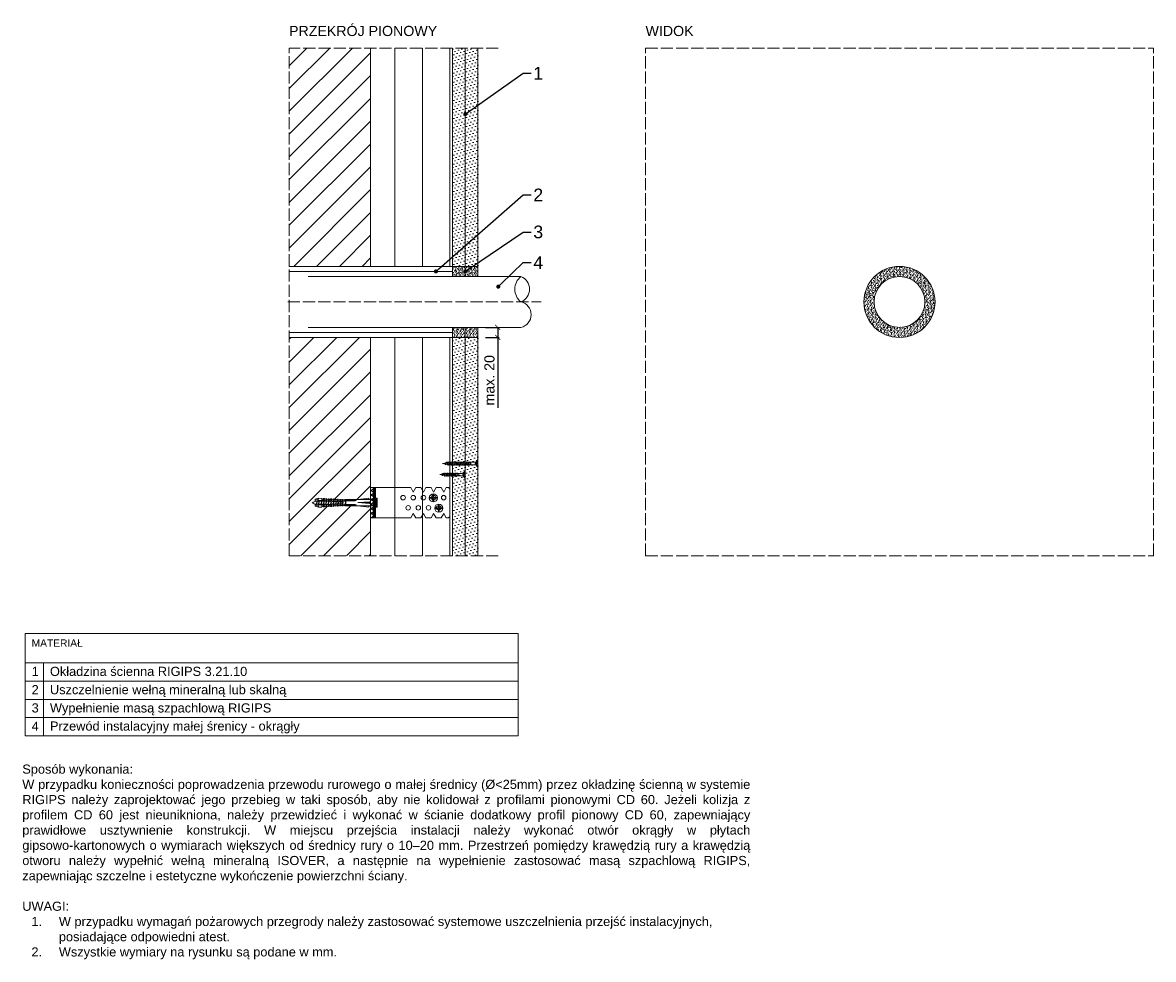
# Model space of a CAD drawing. Header units: millimetres. Extents: x 1317 to 2431, y 3211 to 4134.
import ezdxf
from ezdxf import colors
from ezdxf.entities.mleader import LeaderData, LeaderLine
from ezdxf.math import Vec2, Vec3

# ---------------------------------------------------------------- set-up
doc = ezdxf.new("R2010")
doc.units = ezdxf.units.MM
doc.linetypes.add('ACAD_ISO02W100', pattern=[15, 12, -3])
for name, color, linetype, lineweight in [('_RIGIPS AKCESORIA', 7, 'Continuous', 5), ('_RIGIPS G-K', 7, 'Continuous', 15), ('_RIGIPS OPISY', 7, 'Continuous', 13), ('_RIGIPS PROFIL', 7, 'Continuous', 13), ('_RIGIPS PRZERYWANA', 7, 'ACAD_ISO02W100', 5), ('_RIGIPS STROP SCIANA', 7, 'Continuous', 5), ('_RIGIPS WELNA', 7, 'BATTING', 5), ('_RIGIPS WYMIARY', 7, 'Continuous', 13)]:
    doc.layers.add(name, color=color, linetype=linetype, lineweight=lineweight)
doc.styles.get("Standard").update_dxf_attribs({"font": 'arial.ttf'})
doc.linetypes.add('BATTING', pattern='A,0.00254,-2.54,[134,ltypeshp.shx,S=2.54,R=0,X=-2.54,Y=0],-5.08,[134,ltypeshp.shx,S=2.54,R=180,X=2.54,Y=0],-2.54', length=10.16254)
doc.dimstyles.new('ISO-25', dxfattribs={"dimtxt": 2.5, "dimasz": 2.5, "dimexe": 1.25, "dimexo": 0.625, "dimtad": 1, "dimtxsty": 'Standard', "dimcen": 2.5, "dimadec": 0, "dimazin": 0, "dimtfac": 1, "dimtmove": 0, "dimatfit": 3, "dimfxl": 1, "dimarcsym": 0})
pattern_1 = [(315, (-8522.5982, 2135.8), (3.367596, 1.122532), [0, -3.175])]
pattern_2 = [(307.5, (-8522.5982, 2140.8), (2.4470662, 0.08000156), [0, -1.9304, 0, -2.159, 0, -2.06375]), (277.5, (-8522.5982, 2140.8), (3.5841255, -2.2476164), [0, -1.0414, 0, -1.7399, 0, -0.66675]), (237.5, (-8522.5982, 2142.3622), (0.00718592, -3.95496185), [0, -0.635, 0, -2.286, 0, -2.9845]), (227.5, (-8522.5982, 2142.362), (1.1146466, -3.8177823), [0, -0.3175, 0, -1.4986, 0, -1.7145])]

# ---------------------------------------------------------------- blocks, each defined once
blk = doc.blocks.new('ES 60 dl 75 bok')
at = {"layer": '_RIGIPS AKCESORIA'}
for p, q in [((-30, 73), (-30, 71.5)), ((-30, 71.5), (-25.5, 69)), ((-25.5, 69), (-30, 66.5)), ((-2, 75), (-28, 75)), ((0, 71.5), (-4.5, 69)), ((-4.5, 69), (0, 66.5)), ((0, 71.5), (0, 73)), ((-30, 66.5), (-30, 61.6)), ((-30, 61.6), (-25.5, 59.1)), ((-25.5, 59.1), (-30, 56.6)), ((-30, 56.6), (-30, 51.5)), ((0, 61.6), (-4.5, 59.1)), ((-4.5, 59.1), (0, 56.6)), ((0, 61.6), (0, 66.5)), ((0, 51.5), (0, 56.6)), ((-30, 51.5), (-25.5, 49)), ((-25.5, 49), (-30, 46.5)), ((-30, 46.5), (-30, 41.5)), ((0, 51.5), (-4.5, 49)), ((-4.5, 49), (0, 46.5)), ((0, 41.5), (0, 46.5)), ((-30, 41.5), (-25.5, 39)), ((-25.5, 39), (-30, 36.5)), ((-30, 36.5), (-30, 0)), ((0, 41.5), (-4.5, 39)), ((-4.5, 39), (0, 36.5)), ((0, 0), (0, 36.5)), ((-30, 0), (0, 0))]:
    blk.add_line(p, q, dxfattribs=at)
at = {"layer": '_RIGIPS AKCESORIA', "ltscale": 0.2}
blk.add_line((-30, 1), (0, 1), dxfattribs=at)
at = {"layer": '_RIGIPS AKCESORIA'}
for centre in [(-20, 69), (-20, 59), (-10, 64), (-10, 54), (-20, 49), (-10, 44), (-20, 39), (-10, 34), (-20, 29)]:
    blk.add_circle(centre, 2.25, dxfattribs=at)
for centre, start, end in [((-28, 73), 90, 180), ((-2, 73), 0, 90)]:
    blk.add_arc(centre, 2, start, end, dxfattribs=at)
blk = doc.blocks.new('TN 25')
at = {"layer": '_RIGIPS AKCESORIA'}
for p, q in [((0, -0.8), (0, 7.2)), ((0, 7.2), (0.5, 7.2)), ((0.5, 4.8), (0, 4.8)), ((0, 3.5), (1.8, 3.5)), ((0, 2.8), (1.8, 2.8)), ((0.5, 1.6), (0, 1.6)), ((0.5, 7.2), (0.5, 4.8)), ((0.5, -0.8), (0.5, 1.6)), ((1.8, 3.5), (1.8, 4.2)), ((1.8, 2.8), (1.8, 2.2)), ((3, 4.5), (8.5, 4.5)), ((7.5, 2), (3.5, 2)), ((7.1, 4.5), (7.1, 3.2)), ((8, 2), (7.1, 4.5)), ((7.1, 3.2), (7.6, 1.5)), ((7.6, 1.5), (8, 2)), ((9.4, 2), (8, 2)), ((8.5, 4.5), (8.8, 5)), ((9.6, 1.5), (8.5, 4.5)), ((8.8, 5), (9.9, 2)), ((9, 4.5), (10.1, 4.5)), ((9.9, 2), (9.6, 1.5)), ((11, 2), (9.9, 2)), ((10.1, 4.5), (10.4, 5)), ((11.2, 1.5), (10.1, 4.5)), ((10.4, 5), (11.6, 2)), ((10.6, 4.5), (11.7, 4.5)), ((11.6, 2), (11.2, 1.5)), ((12.6, 2), (11.6, 2)), ((11.7, 4.5), (12, 5)), ((12.8, 1.5), (11.7, 4.5)), ((12, 5), (13.1, 2)), ((12.2, 4.5), (13.2, 4.5)), ((13.1, 2), (12.8, 1.5)), ((14.1, 2), (13.1, 2)), ((13.2, 4.5), (13.5, 5)), ((14.3, 1.5), (13.2, 4.5)), ((13.5, 5), (14.7, 2)), ((13.7, 4.5), (14.8, 4.5)), ((14.7, 2), (14.3, 1.5)), ((15.7, 2), (14.7, 2)), ((14.8, 4.5), (15.1, 5)), ((15.9, 1.5), (14.8, 4.5)), ((15.1, 5), (16.3, 2)), ((15.3, 4.5), (16.4, 4.5)), ((16.3, 2), (15.9, 1.5)), ((17.4, 2), (16.3, 2)), ((16.4, 4.5), (16.7, 5)), ((17.6, 1.5), (16.4, 4.5)), ((16.7, 5), (17.9, 2)), ((16.9, 4.5), (18, 4.5)), ((17.9, 2), (17.6, 1.5)), ((18.9, 2), (17.9, 2)), ((18, 4.5), (18.3, 5)), ((19.1, 1.5), (18, 4.5)), ((18.3, 5), (19.5, 2)), ((18.5, 4.5), (19.7, 4.5)), ((19.5, 2), (19.1, 1.5)), ((19.5, 2), (20.6, 2)), ((19.7, 4.5), (20, 5)), ((20.8, 1.5), (19.7, 4.5)), ((20, 5), (21.1, 2)), ((20.2, 4.5), (20.7, 4.5)), ((20.7, 4.5), (22.3, 4)), ((21.1, 2), (20.8, 1.5)), ((21.1, 2), (21.8, 2.1)), ((21.8, 1.8), (21.7, 3.3)), ((21.7, 3.3), (22.1, 2.4)), ((22.1, 2.4), (21.8, 1.8)), ((22.7, 2.4), (22.1, 2.4)), ((22.3, 4), (22.6, 4.4)), ((22.7, 2.4), (22.3, 4)), ((22.6, 4.4), (23, 2.7)), ((22.7, 3.8), (25, 3.2)), ((23, 2.7), (22.7, 2.4)), ((25, 3.2), (23, 2.7)), ((0, -0.8), (0.5, -0.8))]:
    blk.add_line(p, q, dxfattribs=at)
for centre, major_axis, ratio, start_param, end_param in [((3.1, 7.7), (0.17, 3.2), 0.826134, 1.773653, 3.180586), ((0, 0.9), (0, 3.93), 0.848176, -0.720942, -0.151112), ((3.4, -1.6), (0.28, 3.57), 0.832181, 0.035984, 1.430787), ((-2.7, 15.9), (0, 14.8), 0.848176, 3.399396, 3.475072), ((0.6, 4.6), (0, 2.81), 0.848176, 3.475072, 3.862535), ((1.7, 3.2), (0, 0.895), 0.848176, -1.552777, -0.720942), ((1.7, 3.2), (0, 0.895), 0.848176, 3.862535, 4.730408)]:
    blk.add_ellipse(centre, major_axis=major_axis, ratio=ratio, start_param=start_param, end_param=end_param, dxfattribs=at)
blk = doc.blocks.new('TN 35')
at = {"layer": '_RIGIPS AKCESORIA'}
for p, q in [((0, -0.8), (0, 7.2)), ((0, 7.2), (0.5, 7.2)), ((0.5, 4.8), (0, 4.8)), ((0, 3.5), (1.8, 3.5)), ((0, 2.8), (1.8, 2.8)), ((0.5, 1.6), (0, 1.6)), ((0.5, 7.2), (0.5, 4.8)), ((0.5, -0.8), (0.5, 1.6)), ((1.8, 3.5), (1.8, 4.2)), ((1.8, 2.8), (1.8, 2.2)), ((3, 4.5), (8.5, 4.5)), ((7.5, 2), (3.5, 2)), ((7.1, 4.5), (7.1, 3.2)), ((8, 2), (7.1, 4.5)), ((7.1, 3.2), (7.6, 1.5)), ((7.6, 1.5), (8, 2)), ((9.4, 2), (8, 2)), ((8.5, 4.5), (8.8, 5)), ((9.6, 1.5), (8.5, 4.5)), ((8.8, 5), (9.9, 2)), ((9, 4.5), (10.1, 4.5)), ((9.9, 2), (9.6, 1.5)), ((11, 2), (9.9, 2)), ((10.1, 4.5), (10.4, 5)), ((11.2, 1.5), (10.1, 4.5)), ((10.4, 5), (11.6, 2)), ((10.6, 4.5), (11.7, 4.5)), ((11.6, 2), (11.2, 1.5)), ((12.6, 2), (11.6, 2)), ((11.7, 4.5), (12, 5)), ((12.8, 1.5), (11.7, 4.5)), ((12, 5), (13.1, 2)), ((12.2, 4.5), (13.2, 4.5)), ((13.1, 2), (12.8, 1.5)), ((14.1, 2), (13.1, 2)), ((13.2, 4.5), (13.5, 5)), ((14.3, 1.5), (13.2, 4.5)), ((13.5, 5), (14.7, 2)), ((13.7, 4.5), (14.8, 4.5)), ((14.7, 2), (14.3, 1.5)), ((15.7, 2), (14.7, 2)), ((14.8, 4.5), (15.1, 5)), ((15.9, 1.5), (14.8, 4.5)), ((15.1, 5), (16.3, 2)), ((15.3, 4.5), (16.4, 4.5)), ((16.3, 2), (15.9, 1.5)), ((17.4, 2), (16.3, 2)), ((16.4, 4.5), (16.7, 5)), ((17.6, 1.5), (16.4, 4.5)), ((16.7, 5), (17.9, 2)), ((16.9, 4.5), (18, 4.5)), ((17.9, 2), (17.6, 1.5)), ((18.9, 2), (17.8, 2)), ((18, 4.5), (18.3, 5)), ((19.1, 1.5), (18, 4.5)), ((18.3, 5), (19.5, 2)), ((18.5, 4.5), (19.6, 4.5)), ((19.5, 2), (19.1, 1.5)), ((20.5, 2), (19.4, 2)), ((19.6, 4.5), (19.9, 5)), ((20.7, 1.5), (19.6, 4.5)), ((19.9, 5), (21, 2)), ((20.1, 4.5), (21.1, 4.5)), ((21, 2), (20.7, 1.5)), ((22.1, 2), (21, 2)), ((21.1, 4.5), (21.5, 5)), ((22.3, 1.5), (21.1, 4.5)), ((21.5, 5), (22.6, 2)), ((21.7, 4.5), (22.7, 4.5)), ((22.6, 2), (22.3, 1.5)), ((23.7, 2), (22.6, 2)), ((22.7, 4.5), (23, 5)), ((23.9, 1.5), (22.7, 4.5)), ((23, 5), (24.2, 2)), ((23.2, 4.5), (24.3, 4.5)), ((24.2, 2), (23.9, 1.5)), ((25.2, 2), (24.1, 2)), ((24.3, 4.5), (24.6, 5)), ((25.4, 1.5), (24.3, 4.5)), ((24.6, 5), (25.8, 2)), ((24.8, 4.5), (25.9, 4.5)), ((25.8, 2), (25.4, 1.5)), ((26.8, 2), (25.7, 2)), ((25.9, 4.5), (26.2, 5)), ((27, 1.5), (25.9, 4.5)), ((26.2, 5), (27.3, 2)), ((26.4, 4.5), (27.4, 4.5)), ((27.3, 2), (27, 1.5)), ((28.4, 2), (27.3, 2)), ((27.4, 4.5), (27.8, 5)), ((28.6, 1.5), (27.4, 4.5)), ((27.8, 5), (28.9, 2)), ((28, 4.5), (29.1, 4.5)), ((28.9, 2), (28.6, 1.5)), ((28.9, 2), (30.1, 2)), ((29.1, 4.5), (29.4, 5)), ((30.3, 1.5), (29.1, 4.5)), ((29.4, 5), (30.6, 2)), ((29.7, 4.5), (30.1, 4.5)), ((30.1, 4.5), (31.7, 4)), ((30.6, 2), (30.3, 1.5)), ((30.6, 2), (31.3, 2.1)), ((31.3, 1.8), (31.1, 3.3)), ((31.1, 3.3), (31.6, 2.4)), ((31.6, 2.4), (31.3, 1.8)), ((32.1, 2.4), (31.6, 2.4)), ((31.7, 4), (32, 4.4)), ((32.1, 2.4), (31.7, 4)), ((32, 4.4), (32.5, 2.7)), ((32.5, 2.7), (32.1, 2.4)), ((32.2, 3.8), (35, 3.2)), ((35, 3.2), (32.5, 2.7)), ((0, -0.8), (0.5, -0.8))]:
    blk.add_line(p, q, dxfattribs=at)
for centre, major_axis, ratio, start_param, end_param in [((3.1, 7.7), (0.17, 3.2), 0.826134, 1.773653, 3.180586), ((0, 0.9), (0, 3.93), 0.848176, -0.720942, -0.151112), ((3.4, -1.6), (0.28, 3.57), 0.832181, 0.035984, 1.430787), ((-2.7, 15.9), (0, 14.8), 0.848176, 3.399396, 3.475072), ((0.6, 4.6), (0, 2.81), 0.848176, 3.475072, 3.862535), ((1.7, 3.2), (0, 0.895), 0.848176, -1.552777, -0.720942), ((1.7, 3.2), (0, 0.895), 0.848176, 3.862535, 4.730408)]:
    blk.add_ellipse(centre, major_axis=major_axis, ratio=ratio, start_param=start_param, end_param=end_param, dxfattribs=at)
blk = doc.blocks.new('pchelka glowka')
for p, q in [((-0.3, 0.3), (-4, 0.3)), ((-0.3, 4), (-0.3, 0.3)), ((0.3, 4), (0.3, 0.3)), ((4, 0.3), (0.3, 0.3)), ((-0.3, -0.3), (-4, -0.3)), ((-0.3, -0.3), (-0.3, -4)), ((0.3, -0.3), (0.3, -4)), ((4, -0.3), (0.3, -0.3))]:
    blk.add_line(p, q)
blk.add_circle((0, 0), 4)
blk = doc.blocks.new('kolek rozprezny komplet 60')
for p, q in [((390.7, 217), (390.8, 218.9)), ((393.8, 218.8), (390.7, 218)), ((393.2, 216.9), (390.7, 217)), ((393.2, 214), (390.7, 213.9)), ((390.7, 213.9), (390.8, 212)), ((393.8, 212.1), (390.7, 212.9)), ((393.8, 219.9), (390.8, 218.9)), ((393.8, 211.1), (390.8, 212)), ((391.7, 217), (392.7, 217)), ((392.7, 217), (391.7, 214)), ((391.7, 214), (391.7, 213.5)), ((391.7, 213.5), (392.1, 214)), ((392.7, 217), (392.1, 214)), ((393.1, 217), (392.1, 214)), ((392.1, 214), (393.7, 214)), ((392.7, 217), (393, 217.5)), ((393.1, 217), (393, 217.5)), ((393.1, 217), (394.7, 217)), ((393.7, 217.4), (393.8, 219.9)), ((420.5, 216.6), (393.7, 218)), ((417.4, 216.1), (393.7, 217.4)), ((394.7, 217), (393.7, 214)), ((417.4, 214.8), (393.7, 213.5)), ((420.5, 214.4), (393.7, 212.9)), ((393.7, 214), (393.7, 213.5)), ((393.7, 213.5), (393.8, 211.1)), ((397.4, 219.7), (393.8, 219.9)), ((393.8, 213.6), (394.1, 214)), ((394.7, 217), (394.1, 214)), ((395.1, 217), (394.1, 214)), ((394.1, 214), (396.1, 214)), ((394.7, 217), (394.9, 217.3)), ((395.1, 217), (395.1, 217.3)), ((395.1, 217), (397.1, 217)), ((397.1, 217), (396.1, 214)), ((396.1, 214), (396.1, 213.7)), ((396.3, 213.7), (396.5, 214)), ((397.1, 217), (396.5, 214)), ((397.5, 217), (396.5, 214)), ((396.5, 214), (398.5, 214)), ((397.1, 217), (397.2, 217.2)), ((397.3, 217.8), (397.4, 219.7)), ((397.3, 213.1), (397.4, 211.2)), ((397.5, 217), (397.5, 217.2)), ((397.5, 217), (399.5, 217)), ((397.7, 217.1), (397.7, 217.7)), ((397.7, 213.8), (397.7, 213.2)), ((399, 219.6), (397.8, 219)), ((399, 211.3), (397.8, 211.9)), ((398.5, 217.1), (398.5, 217.7)), ((399.5, 217), (398.5, 214)), ((398.5, 214), (398.5, 213.8)), ((398.5, 213.8), (398.5, 213.2)), ((398.8, 213.8), (398.9, 214)), ((398.9, 217.7), (399, 219.6)), ((399.5, 217), (398.9, 214)), ((399.9, 217), (398.9, 214)), ((398.9, 214), (400.9, 214)), ((398.9, 213.2), (399, 211.3)), ((399.8, 219.5), (399, 219.6)), ((399.5, 217), (399.5, 217)), ((399.7, 217.6), (399.8, 219.5)), ((399.7, 213.3), (399.8, 211.4)), ((399.9, 217), (401.4, 217)), ((399.9, 217), (399.9, 217)), ((400.1, 217), (400.1, 217.6)), ((400.1, 213.9), (400.1, 213.3)), ((401.4, 219.5), (400.2, 218.8)), ((401.4, 211.4), (400.2, 212.1)), ((400.9, 217), (400.9, 217.6)), ((401.9, 216.9), (400.9, 214)), ((400.9, 214), (400.9, 213.9)), ((400.9, 213.9), (400.9, 213.3)), ((401.3, 217.6), (401.4, 219.5)), ((401.9, 216.9), (401.3, 214)), ((402.3, 216.9), (401.3, 214)), ((401.3, 214), (401.4, 214)), ((401.3, 213.9), (401.3, 214)), ((401.3, 213.3), (401.4, 211.4)), ((402.2, 219.4), (401.4, 219.5)), ((402.1, 217.5), (402.2, 219.4)), ((402.1, 213.4), (402.2, 211.5)), ((402.5, 216.9), (402.5, 217.5)), ((402.5, 214), (402.5, 213.4)), ((403.8, 219.3), (402.6, 218.7)), ((403.8, 211.6), (402.6, 212.2)), ((403.3, 216.9), (403.3, 217.5)), ((404.2, 216.8), (403.3, 214.1)), ((403.3, 214), (403.3, 213.5)), ((403.7, 217.4), (403.8, 219.3)), ((404.2, 216.8), (403.7, 214.1)), ((404.6, 216.8), (403.7, 214.1)), ((403.7, 213.5), (403.8, 211.6)), ((404.6, 219.3), (403.8, 219.3)), ((404.6, 211.6), (403.8, 211.6)), ((404.5, 217.4), (404.6, 219.3)), ((404.5, 213.5), (404.6, 211.6)), ((404.9, 216.8), (404.9, 217.4)), ((404.9, 214.1), (404.9, 213.5)), ((406.2, 219.2), (405, 218.6)), ((406.2, 211.7), (405, 212.3)), ((405.7, 216.7), (405.7, 217.3)), ((405.7, 214.2), (405.7, 213.6)), ((406.6, 216.7), (405.8, 214.2)), ((406.1, 217.3), (406.2, 219.2)), ((406.6, 216.7), (406.1, 214.2)), ((406.1, 213.6), (406.2, 211.7)), ((407, 219.2), (406.2, 219.2)), ((407, 216.7), (406.2, 214.2)), ((407, 211.7), (406.2, 211.7)), ((406.9, 217.3), (407, 219.2)), ((406.9, 213.6), (407, 211.7)), ((407.3, 216.6), (407.3, 217.2)), ((407.3, 214.3), (407.3, 213.7)), ((408.6, 219.1), (407.4, 218.5)), ((408.6, 211.8), (407.4, 212.4)), ((408.1, 216.6), (408.1, 217.2)), ((408.1, 214.3), (408.1, 213.7)), ((408.9, 216.6), (408.2, 214.3)), ((408.5, 217.2), (408.6, 219.1)), ((409, 216.6), (408.5, 214.3)), ((408.5, 213.7), (408.6, 211.8)), ((409.4, 219), (408.6, 219.1)), ((409.3, 216.5), (408.6, 214.3)), ((409.4, 211.9), (408.6, 211.8)), ((409.3, 217.1), (409.4, 219)), ((409.3, 213.8), (409.4, 211.9)), ((409.7, 216.5), (409.7, 217.1)), ((409.7, 214.4), (409.7, 213.8)), ((411, 219), (409.8, 218.3)), ((411, 212), (409.8, 212.6)), ((410.5, 216.5), (410.5, 217.1)), ((410.5, 214.4), (410.5, 213.8)), ((411.3, 216.4), (410.6, 214.4)), ((410.9, 217.1), (411, 219)), ((410.9, 213.8), (411, 212)), ((411.4, 216.4), (411, 214.5)), ((411.7, 216.4), (411, 214.5)), ((412.6, 218.9), (411.4, 218.3)), ((412.6, 212), (411.4, 212.6)), ((412.1, 216.4), (412.1, 217)), ((412.1, 214.5), (412.1, 213.9)), ((412.5, 217), (412.6, 218.9)), ((412.5, 213.9), (412.6, 212)), ((413.4, 218.8), (412.6, 218.9)), ((413.4, 212.1), (412.6, 212)), ((412.9, 216.3), (412.9, 216.9)), ((412.9, 214.6), (412.9, 214)), ((413.7, 216.3), (413.1, 214.6)), ((413.3, 216.9), (413.4, 218.8)), ((413.3, 214), (413.4, 212.1)), ((413.7, 216.3), (413.4, 214.6)), ((414.1, 216.3), (413.5, 214.6)), ((415, 218.7), (413.8, 218.1)), ((415, 212.2), (413.8, 212.8)), ((414.5, 216.3), (414.5, 216.9)), ((414.5, 214.6), (414.5, 214)), ((414.9, 216.8), (415, 218.7)), ((414.9, 214.1), (415, 212.2)), ((415.8, 218.7), (415, 218.7)), ((415.8, 212.2), (415, 212.2)), ((415.3, 216.2), (415.3, 216.8)), ((415.3, 214.7), (415.3, 214.1)), ((416, 216.2), (415.5, 214.7)), ((415.7, 216.8), (415.8, 218.7)), ((415.7, 214.1), (415.8, 212.2)), ((416.1, 216.2), (415.8, 214.7)), ((416.4, 216.2), (415.9, 214.7)), ((417.4, 218.6), (416.2, 218)), ((417.4, 212.3), (416.2, 212.9)), ((417.3, 216.7), (417.4, 218.6)), ((417.3, 214.2), (417.4, 212.3)), ((418.2, 218.6), (417.4, 218.6)), ((418.2, 212.3), (417.4, 212.3)), ((418.2, 215.6), (418, 214.9)), ((418.1, 216.7), (418.2, 218.6)), ((418.1, 214.2), (418.2, 212.3)), ((419.8, 218.5), (418.6, 217.9)), ((419.8, 212.4), (418.6, 213)), ((419.7, 216.6), (419.8, 218.5)), ((431.4, 218), (419.7, 218)), ((430.2, 217.2), (419.7, 217.2)), ((419.7, 214.3), (419.8, 212.4)), ((430.2, 213.8), (419.7, 213.8)), ((431.4, 213), (419.7, 213)), ((448.7, 218.5), (419.8, 218.5)), ((448.7, 212.5), (419.8, 212.5)), ((420.5, 217.2), (420.5, 213.8)), ((420.7, 217.2), (420.7, 213.8)), ((420.9, 217.2), (420.9, 213.8)), ((443.5, 220), (432.8, 218.5)), ((444.3, 216.4), (432.8, 215.5)), ((432.8, 215.5), (443.5, 215.5)), ((444.3, 214.5), (432.8, 215.5)), ((443.5, 211), (432.8, 212.5)), ((443.5, 218.5), (443.5, 220)), ((443.5, 220), (444.3, 218.5)), ((444.3, 216.4), (443.5, 215.5)), ((444.3, 214.5), (443.5, 215.5)), ((443.5, 212.5), (443.5, 211)), ((443.5, 211), (444.3, 212.5)), ((444.3, 214.5), (444.3, 216.4)), ((450.2, 220), (448.7, 218.5)), ((448.7, 218.5), (448.7, 212.5)), ((448.7, 217), (448.7, 214)), ((450.2, 211), (448.7, 212.5)), ((450.2, 220), (450.2, 211)), ((450.7, 220), (450.2, 220)), ((450.7, 220), (450.7, 211)), ((450.7, 219.4), (451.2, 220)), ((450.7, 211.6), (451.2, 211)), ((451.2, 220), (451.7, 220)), ((451.2, 220), (451.2, 211)), ((451.7, 220), (451.7, 211)), ((397.4, 211.2), (393.8, 211.1)), ((399.8, 211.4), (399, 211.3)), ((402.2, 211.5), (401.4, 211.4)), ((450.7, 211), (450.2, 211)), ((451.2, 211), (451.7, 211))]:
    blk.add_line(p, q)
for centre, radius, start, end in [((393.4, 206.2), 10.9, 99.2038, 121.9083), ((393.4, 224.7), 10.9, 238.0917, 260.7962), ((393.7, 216.9), 0.5, 87, 177), ((393.7, 214), 0.5, 183, 273), ((397.7, 219.2), 0.3, 177, 297), ((397.7, 211.7), 0.3, 63, 183), ((400.1, 219.1), 0.3, 177, 297), ((400.1, 211.8), 0.3, 63, 183), ((402.5, 219), 0.3, 177, 297), ((402.5, 211.9), 0.3, 63, 183), ((404.9, 218.9), 0.3, 177, 297), ((404.9, 212), 0.3, 63, 183), ((407.3, 218.7), 0.3, 177, 297), ((407.3, 212.2), 0.3, 63, 183), ((409.7, 218.6), 0.3, 177, 297), ((409.7, 212.3), 0.3, 63, 183), ((411.3, 218.5), 0.3, 177, 297), ((411.3, 212.4), 0.3, 63, 183), ((413.7, 218.4), 0.3, 177, 297), ((413.7, 212.5), 0.3, 63, 183), ((416.1, 218.3), 0.3, 177, 297), ((416.1, 212.6), 0.3, 63, 183), ((417.5, 215.5), 0.682, 255.8604, 104.1386), ((418.5, 218.2), 0.3, 177, 297), ((418.5, 212.7), 0.3, 63, 183), ((422.7, 217), 1, 90, 168.463), ((422.7, 214), 1, 191.537, 270), ((430.2, 218.5), 1.3, 270, 0), ((430.2, 212.5), 1.3, 0, 90)]:
    blk.add_arc(centre, radius, start, end)
blk = doc.blocks.new('_ArchTick')
at = {"color": 0, "linetype": 'ByBlock', "const_width": 0.15}
blk.add_lwpolyline([(-0.5, -0.5), (0.5, 0.5)], dxfattribs=at)
blk = doc.blocks.new('*D23')
at = {"layer": '_RIGIPS WYMIARY', "color": 0, "lineweight": -2, "transparency": 16777216}
for p, q in [((1773, 3834), (1786.3, 3834)), ((1785, 3834), (1785, 3824.1)), ((1773, 3824.1), (1786.3, 3824.1)), ((1785, 3824.1), (1785, 3754.9))]:
    blk.add_line(p, q, dxfattribs=at)
at = {"layer": 'Defpoints', "color": 0, "transparency": 16777216}
for p in [(1765.6, 3834), (1785, 3834), (1765.6, 3824.1)]:
    blk.add_point(p, dxfattribs=at)
at = {"layer": '_RIGIPS WYMIARY', "color": 0, "lineweight": -2, "transparency": 16777216, "xscale": 5, "yscale": 5, "zscale": 5}
for p, rotation in [((1785, 3834), 90), ((1785, 3824.1), 270)]:
    blk.add_blockref('_ArchTick', p, dxfattribs=dict(at, rotation=rotation))
at = {"layer": '_RIGIPS WYMIARY', "color": 0, "transparency": 16777216, "insert": (1776.9, 3781.9), "char_height": 10, "attachment_point": 5, "rotation": 90}
blk.add_mtext('max. 20', dxfattribs=at)
blk = doc.blocks.new('_Dot')
at = {"color": 0, "linetype": 'ByBlock', "lineweight": -2}
blk.add_line((-0.5, 0), (-1, 0), dxfattribs=at)
at = {"color": 0, "linetype": 'ByBlock', "const_width": 0.5}
blk.add_lwpolyline([(-0.25, 0, 1), (0.25, 0, 1)], format="xyb", close=True, dxfattribs=at)

msp = doc.modelspace()

# ---------------------------------------------------------------- hatches: boundary and pattern name
at = {"layer": '_RIGIPS AKCESORIA', "lineweight": 0}
h = msp.add_hatch(dxfattribs=at)
h.set_pattern_fill('AR-SAND', color=256, scale=0.05, angle=270, style=0)
h.set_pattern_definition([(307.5, (-8535.0982, 2140.8), (2.4470662, 0.08000156), [0, -1.9304, 0, -2.159, 0, -2.06375]), (277.5, (-8535.0982, 2140.8), (3.5841255, -2.2476164), [0, -1.0414, 0, -1.7399, 0, -0.66675]), (237.5, (-8535.0982, 2142.3622), (0.00718592, -3.95496185), [0, -0.635, 0, -2.286, 0, -2.9845]), (227.5, (-8535.0982, 2142.362), (1.1146466, -3.8177823), [0, -0.3175, 0, -1.4986, 0, -1.7145])])
h.paths.add_polyline_path([(1740.595, 3894.054), (1740.595, 3884.082), (1753.095, 3884.082), (1753.095, 3894.054)])
h = msp.add_hatch(dxfattribs=at)
h.set_pattern_fill('AR-SAND', color=256, scale=0.05, angle=270, style=0)
h.set_pattern_definition(pattern_2)
h.paths.add_polyline_path([(1753.095, 3894.054), (1753.095, 3884.082), (1765.595, 3884.082), (1765.595, 3894.054)])
h = msp.add_hatch(dxfattribs=at)
h.set_pattern_fill('AR-SAND', color=256, scale=0.05, angle=270, style=0)
h.paths.add_polyline_path([(2145.567, 3859.054, 1), (2215.623, 3859.054, 1)])
h.paths.add_polyline_path([(2205.623, 3859.054, -1), (2155.567, 3859.054, -1)], flags=16)
h = msp.add_hatch(dxfattribs=at)
h.set_pattern_fill('AR-SAND', color=256, scale=0.05, angle=270, style=0)
h.set_pattern_definition([(307.5, (-8535.0982, 2140.8), (2.4470662, 0.08000156), [0, -1.9304, 0, -2.159, 0, -2.06375]), (277.5, (-8535.0982, 2140.8), (3.5841255, -2.2476164), [0, -1.0414, 0, -1.7399, 0, -0.66675]), (237.5, (-8535.0982, 2142.3622), (0.00718592, -3.95496185), [0, -0.635, 0, -2.286, 0, -2.9845]), (227.5, (-8535.0982, 2142.362), (1.1146466, -3.8177823), [0, -0.3175, 0, -1.4986, 0, -1.7145])])
h.paths.add_polyline_path([(1753.095, 3824.054), (1753.095, 3834.026), (1740.595, 3834.026), (1740.595, 3824.054)])
h = msp.add_hatch(dxfattribs=at)
h.set_pattern_fill('AR-SAND', color=256, scale=0.05, angle=270, style=0)
h.set_pattern_definition(pattern_2)
h.paths.add_polyline_path([(1765.595, 3824.054), (1765.595, 3834.026), (1753.095, 3834.026), (1753.095, 3824.054)])
at = {"layer": '_RIGIPS AKCESORIA'}
h = msp.add_hatch(dxfattribs=at)
h.set_pattern_fill('ANSI37', color=256, angle=90)
h.set_pattern_definition([(135, (4298.8866, 1484.3783), (-2.245064, -2.245064), []), (225, (4298.8866, 1484.3783), (2.245064, -2.245064), [])])
h.paths.add_polyline_path([(1659.832, 3646.308), (1659.832, 3676.308), (1662.832, 3676.308), (1662.832, 3646.308)])
at = {"layer": '_RIGIPS STROP SCIANA'}
h = msp.add_hatch(dxfattribs=at)
h.set_pattern_fill('ANSI31', color=256, scale=5)
h.set_pattern_definition([(45, (-9751.978, 595.196), (-11.22532, 11.22532), [])])
h.paths.add_polyline_path([(1659.832, 4109.054), (1579.832, 4109.054), (1579.832, 3894.054), (1659.832, 3894.054)])
edge = h.paths.add_edge_path()
edge.add_line((1659.832, 3824.054), (1579.832, 3824.054))
edge.add_line((1579.832, 3824.054), (1579.832, 3609.054))
edge.add_line((1579.832, 3609.054), (1659.832, 3609.054))
edge.add_line((1659.832, 3609.054), (1659.832, 3658.308))
edge.add_line((1659.832, 3658.308), (1658.94, 3658.308))
edge.add_line((1658.94, 3658.308), (1658.074, 3656.808))
edge.add_line((1658.074, 3656.808), (1647.401, 3658.308))
edge.add_line((1647.401, 3658.308), (1634.372, 3658.308))
edge.add_line((1634.372, 3658.308), (1634.374, 3658.269))
edge.add_line((1634.374, 3658.269), (1633.191, 3658.872))
edge.add_arc((1633.055, 3658.604), 0.3, 63.020017, 273)
edge.add_line((1633.071, 3658.305), (1632.773, 3658.261))
edge.add_line((1632.773, 3658.261), (1632.776, 3658.185))
edge.add_line((1632.776, 3658.185), (1631.978, 3658.143))
edge.add_line((1631.978, 3658.143), (1630.794, 3658.746))
edge.add_arc((1630.658, 3658.479), 0.3, 63.020017, 273)
edge.add_line((1630.674, 3658.179), (1630.376, 3658.135))
edge.add_line((1630.376, 3658.135), (1630.38, 3658.059))
edge.add_line((1630.38, 3658.059), (1629.581, 3658.017))
edge.add_line((1629.581, 3658.017), (1628.398, 3658.62))
edge.add_arc((1628.261, 3658.353), 0.3, 63.020017, 273)
edge.add_line((1628.277, 3658.053), (1627.979, 3658.009))
edge.add_line((1627.979, 3658.009), (1627.983, 3657.934))
edge.add_line((1627.983, 3657.934), (1627.184, 3657.892))
edge.add_line((1627.184, 3657.892), (1626.001, 3658.495))
edge.add_arc((1625.865, 3658.227), 0.3, 63.020017, 243)
edge.add_line((1625.729, 3657.96), (1625.576, 3658.012))
edge.add_line((1625.576, 3658.012), (1625.586, 3657.808))
edge.add_line((1625.586, 3657.808), (1624.403, 3658.411))
edge.add_arc((1624.267, 3658.144), 0.3, 63.020017, 273)
edge.add_line((1624.283, 3657.844), (1623.985, 3657.8))
edge.add_line((1623.985, 3657.8), (1623.989, 3657.724))
edge.add_line((1623.989, 3657.724), (1623.19, 3657.682))
edge.add_line((1623.19, 3657.682), (1622.006, 3658.285))
edge.add_arc((1621.87, 3658.018), 0.3, 63.020017, 273)
edge.add_line((1621.886, 3657.718), (1621.588, 3657.674))
edge.add_line((1621.588, 3657.674), (1621.592, 3657.599))
edge.add_line((1621.592, 3657.599), (1620.793, 3657.557))
edge.add_line((1620.793, 3657.557), (1619.61, 3658.16))
edge.add_arc((1619.474, 3657.892), 0.3, 63.020017, 273)
edge.add_line((1619.489, 3657.593), (1619.191, 3657.549))
edge.add_line((1619.191, 3657.549), (1619.195, 3657.473))
edge.add_line((1619.195, 3657.473), (1618.396, 3657.431))
edge.add_line((1618.396, 3657.431), (1617.213, 3658.034))
edge.add_arc((1617.077, 3657.767), 0.3, 63.020017, 273)
edge.add_line((1617.093, 3657.467), (1616.794, 3657.423))
edge.add_line((1616.794, 3657.423), (1616.798, 3657.348))
edge.add_line((1616.798, 3657.348), (1615.999, 3657.306))
edge.add_line((1615.999, 3657.306), (1614.816, 3657.909))
edge.add_arc((1614.68, 3657.641), 0.3, 63.020016, 273)
edge.add_line((1614.696, 3657.342), (1614.398, 3657.298))
edge.add_line((1614.398, 3657.298), (1614.402, 3657.222))
edge.add_line((1614.402, 3657.222), (1613.603, 3657.18))
edge.add_line((1613.603, 3657.18), (1612.42, 3657.783))
edge.add_arc((1612.283, 3657.516), 0.3, 63.020017, 273)
edge.add_line((1612.299, 3657.216), (1612, 3657.192))
edge.add_line((1612, 3657.192), (1612.005, 3657.096))
edge.add_line((1612.005, 3657.096), (1608.41, 3656.908))
edge.add_line((1608.41, 3656.908), (1605.356, 3657.849))
edge.add_line((1605.356, 3657.849), (1605.242, 3660.027))
edge.add_arc((1608.009, 3670.52), 10.851, 238.091742, 255.226698, ccw=False)
edge.add_arc((1608.009, 3652.096), 10.851, 104.773302, 121.908258, ccw=False)
edge.add_line((1605.242, 3662.589), (1605.356, 3664.766))
edge.add_line((1605.356, 3664.766), (1608.41, 3665.708))
edge.add_line((1608.41, 3665.708), (1612.299, 3665.4))
edge.add_arc((1612.283, 3665.1), 0.3, 87, 297.020014)
edge.add_line((1612.42, 3664.833), (1614.426, 3665.855))
edge.add_line((1614.426, 3665.855), (1614.381, 3664.99))
edge.add_arc((1614.68, 3664.975), 0.3, 177, 297.020014)
edge.add_line((1614.816, 3664.707), (1616.823, 3665.73))
edge.add_line((1616.823, 3665.73), (1616.777, 3664.865))
edge.add_arc((1617.077, 3664.849), 0.3, 177, 297.020015)
edge.add_line((1617.213, 3664.582), (1619.219, 3665.604))
edge.add_line((1619.219, 3665.604), (1619.174, 3664.739))
edge.add_arc((1619.474, 3664.723), 0.3, 177, 297.020014)
edge.add_line((1619.61, 3664.456), (1621.616, 3665.478))
edge.add_line((1621.616, 3665.478), (1621.571, 3664.613))
edge.add_arc((1621.87, 3664.598), 0.3, 177, 297.020015)
edge.add_line((1622.007, 3664.331), (1624.013, 3665.353))
edge.add_line((1624.013, 3665.353), (1623.967, 3664.488))
edge.add_arc((1624.267, 3664.472), 0.3, 177, 297.020015)
edge.add_line((1624.403, 3664.205), (1625.729, 3664.656))
edge.add_arc((1625.865, 3664.388), 0.3, 117, 297.020015)
edge.add_line((1626.001, 3664.121), (1628.007, 3665.143))
edge.add_line((1628.007, 3665.143), (1627.962, 3664.279))
edge.add_arc((1628.261, 3664.263), 0.3, 177, 297.020014)
edge.add_line((1628.398, 3663.996), (1630.404, 3665.018))
edge.add_line((1630.404, 3665.018), (1630.359, 3664.153))
edge.add_arc((1630.658, 3664.137), 0.3, 177, 297.020015)
edge.add_line((1630.794, 3663.87), (1632.801, 3664.892))
edge.add_line((1632.801, 3664.892), (1632.755, 3664.027))
edge.add_arc((1633.055, 3664.012), 0.3, 177, 297.020015)
edge.add_line((1633.191, 3663.744), (1634.374, 3664.347))
edge.add_line((1634.374, 3664.347), (1634.372, 3664.308))
edge.add_line((1634.372, 3664.308), (1647.401, 3664.308))
edge.add_line((1647.401, 3664.308), (1658.074, 3665.808))
edge.add_line((1658.074, 3665.808), (1658.94, 3664.308))
edge.add_line((1658.94, 3664.308), (1659.832, 3664.308))
edge.add_line((1659.832, 3664.308), (1659.832, 3824.054))
h = msp.add_hatch(dxfattribs=at)
h.set_pattern_fill('DOTS', color=256, scale=2, angle=315)
h.set_pattern_definition(pattern_1)
edge = h.paths.add_edge_path()
edge.add_line((1753.095, 4109.054), (1740.595, 4109.054))
edge.add_line((1740.595, 4109.054), (1740.595, 3928.351))
edge.add_line((1740.595, 3928.351), (1753.095, 3937.211))
edge.add_line((1753.095, 3937.211), (1753.095, 4003.023))
edge.add_arc((1753.095, 4004.023), 1, 90, 270, ccw=False)
edge.add_line((1753.095, 4005.023), (1753.095, 4109.054))
edge = h.paths.add_edge_path()
edge.add_line((1765.595, 4109.054), (1753.095, 4109.054))
edge.add_line((1753.095, 4109.054), (1753.095, 4005.023))
edge.add_arc((1753.095, 4004.023), 1, -90, 90, ccw=False)
edge.add_line((1753.095, 4003.023), (1753.095, 3937.211))
edge.add_line((1753.095, 3937.211), (1765.595, 3946.07))
edge.add_line((1765.595, 3946.07), (1765.595, 4109.054))
h.paths.add_polyline_path([(1765.595, 3946.07), (1753.095, 3937.211), (1753.095, 3894.054), (1765.595, 3894.054)])
h.paths.add_polyline_path([(1753.095, 3937.211), (1740.595, 3928.351), (1740.595, 3894.054), (1753.095, 3894.054)])
h = msp.add_hatch(dxfattribs=at)
h.set_pattern_fill('DOTS', color=256, scale=2, angle=315)
h.set_pattern_definition(pattern_1)
edge = h.paths.add_edge_path()
edge.add_line((1753.095, 3609.054), (1740.595, 3609.054))
edge.add_line((1740.595, 3609.054), (1740.595, 3789.757))
edge.add_line((1740.595, 3789.757), (1753.095, 3780.898))
edge.add_line((1753.095, 3780.898), (1753.095, 3715.085))
edge.add_arc((1753.095, 3714.085), 1, 90, 270)
edge.add_line((1753.095, 3713.085), (1753.095, 3609.054))
edge = h.paths.add_edge_path()
edge.add_line((1765.595, 3609.054), (1753.095, 3609.054))
edge.add_line((1753.095, 3609.054), (1753.095, 3713.085))
edge.add_arc((1753.095, 3714.085), 1, 270, 450)
edge.add_line((1753.095, 3715.085), (1753.095, 3780.898))
edge.add_line((1753.095, 3780.898), (1765.595, 3772.038))
edge.add_line((1765.595, 3772.038), (1765.595, 3609.054))
h.paths.add_polyline_path([(1765.595, 3772.038), (1753.095, 3780.898), (1753.095, 3824.054), (1765.595, 3824.054)])
h.paths.add_polyline_path([(1753.095, 3780.898), (1740.595, 3789.757), (1740.595, 3824.054), (1753.095, 3824.054)])

# ---------------------------------------------------------------- linework, layer by layer
at = {"layer": '_RIGIPS AKCESORIA'}
for p, q in [((1659.832, 3894.054), (1710.837, 3894.054)), ((1659.832, 3824.054), (1710.837, 3824.054)), ((1664.774, 3676.308), (1664.774, 3646.308))]:
    msp.add_line(p, q, dxfattribs=at)
at = {"layer": '_RIGIPS AKCESORIA', "lineweight": 0}
for p, q in [((1598.306, 3884.082), (1807.884, 3884.082)), ((1598.306, 3834.026), (1807.884, 3834.026))]:
    msp.add_line(p, q, dxfattribs=at)
at = {"layer": '_RIGIPS AKCESORIA'}
for points in [[(1753.095, 3894.054), (1740.595, 3894.054), (1740.595, 3884.082), (1753.095, 3884.082)], [(1765.595, 3894.054), (1753.095, 3894.054), (1753.095, 3884.082), (1765.595, 3884.082)], [(1753.095, 3824.054), (1740.595, 3824.054), (1740.595, 3834.026), (1753.095, 3834.026)], [(1765.595, 3824.054), (1753.095, 3824.054), (1753.095, 3834.026), (1765.595, 3834.026)], [(1659.832, 3646.308), (1659.832, 3676.308), (1662.832, 3676.308), (1662.832, 3646.308)]]:
    msp.add_lwpolyline(points, close=True, dxfattribs=at)
at = {"layer": '_RIGIPS AKCESORIA', "lineweight": 0}
msp.add_lwpolyline([(1807.884, 3834.026, 0.80464842), (1807.884, 3859.048, -0.48096564), (1807.884, 3884.082, -0.67399643), (1807.884, 3859.048, -0.44124619)], format="xyb", dxfattribs=at)
at = {"layer": '_RIGIPS G-K'}
for p, q in [((1710.837, 3894.054), (1710.837, 4109.054)), ((1737.832, 3894.054), (1737.832, 4109.054)), ((1740.595, 3894.054), (1740.595, 4109.054)), ((1753.095, 3894.054), (1753.095, 4109.054)), ((1765.595, 3894.054), (1765.595, 4109.054)), ((1740.595, 3894.054), (1765.595, 3894.054)), ((1710.837, 3824.054), (1710.837, 3609.054)), ((1737.832, 3824.054), (1737.832, 3609.054)), ((1740.595, 3824.054), (1740.595, 3609.054)), ((1740.595, 3824.054), (1765.595, 3824.054)), ((1753.095, 3824.054), (1753.095, 3609.054)), ((1765.595, 3824.054), (1765.595, 3609.054))]:
    msp.add_line(p, q, dxfattribs=at)
at = {"layer": '_RIGIPS G-K', "ltscale": 2.4}
for radius in [35.028, 25.028]:
    msp.add_circle((2180.595, 3859.054), radius, dxfattribs=at)
at = {"layer": '_RIGIPS OPISY'}
for p, q in [((1319.805, 3532.383), (1319.805, 3431.583)), ((1319.805, 3532.383), (1805.205, 3532.383)), ((1805.205, 3431.583), (1805.205, 3532.383)), ((1319.805, 3503.583), (1805.205, 3503.583)), ((1337.805, 3503.583), (1337.805, 3431.583)), ((1319.805, 3485.583), (1805.205, 3485.583)), ((1319.805, 3467.583), (1805.205, 3467.583)), ((1319.805, 3449.583), (1805.205, 3449.583)), ((1319.805, 3431.583), (1805.205, 3431.583))]:
    msp.add_line(p, q, dxfattribs=at)
at = {"layer": '_RIGIPS PROFIL', "lineweight": 9}
for p, q in [((1659.832, 4109.054), (1659.832, 3894.054)), ((1659.832, 3609.054), (1659.832, 3824.054)), ((1659.832, 3609.054), (1659.832, 3789.054))]:
    msp.add_line(p, q, dxfattribs=at)
at = {"layer": '_RIGIPS PROFIL'}
for p, q in [((1710.837, 3894.054), (1740.595, 3894.054)), ((1710.837, 3824.054), (1740.595, 3824.054))]:
    msp.add_line(p, q, dxfattribs=at)
at = {"layer": '_RIGIPS PRZERYWANA'}
for p, q in [((1785.595, 4109.054), (1579.832, 4109.054)), ((1579.832, 3609.054), (1579.832, 4109.054)), ((1785.595, 3609.054), (1579.832, 3609.054))]:
    msp.add_line(p, q, dxfattribs=at)
at = {"layer": '_RIGIPS PRZERYWANA', "lineweight": 0}
for p, q in [((1930.595, 4109.054), (2430.595, 4109.054)), ((1930.595, 3609.054), (1930.595, 4109.054)), ((2430.595, 3609.054), (2430.595, 4109.054)), ((1578.29, 3859.054), (1827.9, 3859.054)), ((1930.595, 3609.054), (2430.595, 3609.054))]:
    msp.add_line(p, q, dxfattribs=at)
at = {"layer": '_RIGIPS STROP SCIANA'}
for p, q in [((1659.832, 3894.054), (1579.832, 3894.054)), ((1659.832, 3824.054), (1579.832, 3824.054))]:
    msp.add_line(p, q, dxfattribs=at)
at = {"layer": '_RIGIPS WELNA', "ltscale": 2.4}
for p, q in [((1683.748, 4109.054), (1683.748, 3894.054)), ((1683.748, 3609.054), (1683.748, 3824.054))]:
    msp.add_line(p, q, dxfattribs=at)
at = {"layer": '_RIGIPS WELNA', "ltscale": 0.45}
for p, q in [((1740.595, 3889.054), (1579.832, 3889.054)), ((1740.595, 3829.054), (1579.832, 3829.054))]:
    msp.add_line(p, q, dxfattribs=at)

# ---------------------------------------------------------------- block references
at = {"layer": '_RIGIPS AKCESORIA'}
for name, p, rotation in [('TN 35', (1765.595, 3703.075), 180), ('TN 25', (1753.095, 3692.139), 180), ('ES 60 dl 75 bok', (1662.832, 3646.308), 270)]:
    msp.add_blockref(name, p, dxfattribs=dict(at, rotation=rotation))
for name, p in [('kolek rozprezny komplet 60', (1214.599, 3445.858)), ('pchelka glowka', (1721.573, 3666.048)), ('pchelka glowka', (1726.974, 3655.901))]:
    msp.add_blockref(name, p, dxfattribs=at)

# ---------------------------------------------------------------- texts
at = {"layer": '_RIGIPS AKCESORIA', "char_height": 10, "attachment_point": 1}
for s, insert in [('PRZEKRÓJ PIONOWY', (1579.533, 4130.933)), ('WIDOK', (1930.554, 4130.933))]:
    msp.add_mtext_dynamic_manual_height_columns(s, width=193.12015, gutter_width=12.5, heights=[0], dxfattribs=dict(at, insert=insert))
at = {"layer": '_RIGIPS OPISY', "attachment_point": 1}
for s, width, insert, char_height in [('MATERIAŁ', 1319.34418, (1326.133, 3526.675), 7.2), ('1', 36, (1326.133, 3499.675), 9), ('Okładzina ścienna RIGIPS 3.21.10', 472.07739, (1344.133, 3499.675), 9), ('2', 36, (1326.133, 3481.675), 9), ('Uszczelnienie wełną mineralną lub skalną', 1319.34418, (1344.133, 3481.675), 9), ('3', 36, (1326.133, 3463.675), 9), ('Wypełnienie masą szpachlową RIGIPS', 1319.34418, (1344.133, 3463.675), 9), ('4', 36, (1326.133, 3445.675), 9), ('Przewód instalacyjny małej śrenicy - okrągły', 1319.34418, (1344.133, 3445.821), 9)]:
    msp.add_mtext_dynamic_manual_height_columns(s, width=width, gutter_width=9, heights=[0], dxfattribs=dict(at, insert=insert, char_height=char_height))
at = {"layer": '_RIGIPS OPISY', "insert": (1316.911, 3403.402), "char_height": 9, "width": 714.65028, "attachment_point": 1}
msp.add_mtext('\\pxqj;Sposób wykonania:\\PW przypadku konieczności poprowadzenia przewodu rurowego o małej średnicy (Ø<25mm) przez okładzinę ścienną w systemie RIGIPS należy zaprojektować jego przebieg w taki sposób, aby nie kolidował z profilami pionowymi CD 60. Jeżeli kolizja z profilem CD 60 jest nieunikniona, należy przewidzieć i wykonać w ścianie dodatkowy profil pionowy CD 60, zapewniający prawidłowe usztywnienie konstrukcji. W miejscu przejścia instalacji należy wykonać otwór okrągły w płytach gipsowo-kartonowych o wymiarach większych od średnicy rury o 10–20 mm. Przestrzeń pomiędzy krawędzią rury a krawędzią otworu należy wypełnić wełną mineralną ISOVER, a następnie na wypełnienie zastosować masą szpachlową RIGIPS, zapewniając szczelne i estetyczne wykończenie powierzchni ściany.\\P\\PUWAGI:\\P\\pi-3,l4,q*,t4;1.^IW przypadku wymagań pożarowych przegrody należy zastosować systemowe uszczelnienia przejść instalacyjnych, posiadające odpowiedni atest.\\P2.^IWszystkie wymiary na rysunku są podane w mm.', dxfattribs=at)

# ---------------------------------------------------------------- dimensions: what is measured, and where the dimension line sits
at = {"layer": '_RIGIPS WYMIARY'}
dim = msp.add_linear_dim(base=(1785.038, 3834.026), p1=(1765.595, 3824.054), p2=(1765.595, 3834.026), angle=90, text='max. 20', dimstyle='ISO-25', override={"dimtxt": 10, "dimasz": 5, "dimgap": 3, "dimblk1": 'ArchTick', "dimblk2": 'ArchTick', "dimsah": 1, "dimfxl": 12, "dimfxlon": 1}, dxfattribs=at)
dim.commit()
dim.dimension.update_dxf_attribs({"geometry": '*D23', "text_midpoint": (1785.038, 3781.92), "dimtype": 160})

# ---------------------------------------------------------------- leaders
at = {"layer": '_RIGIPS OPISY'}
ml = msp.add_multileader_mtext('Standard', dxfattribs=at)
ml.set_content('1', color=256)
ml.set_leader_properties()
ml.set_arrow_properties(name='DOT')
ml.build(insert=Vec2(0, 0))
ctx = ml.context
ctx.base_point, ctx.char_height, ctx.plane_origin = Vec3(1818.064, 4084.332), 12.5, Vec3(1720.636, 4106.008)
notes = []
notes.append((ctx, [(0, (1, 1, 0), (1810.064, 4084.332), (1, 0), 8, [(0, [(1753.095, 4044.011)], 0, [])])]))
ctx.mtext.insert, ctx.mtext.flow_direction = Vec3(1820.064, 4090.582), 5
ml = msp.add_multileader_mtext('Standard', dxfattribs=at)
ml.set_content('2', color=256)
ml.set_leader_properties()
ml.set_arrow_properties(name='DOT')
ml.build(insert=Vec2(0, 0))
ctx = ml.context
ctx.base_point, ctx.char_height, ctx.plane_origin = Vec3(1818.064, 3964.424), 12.5, Vec3(1720.636, 4030.369)
notes.append((ctx, [(0, (1, 1, 0), (1810.064, 3964.424), (1, 0), 8, [(0, [(1724.196, 3889.054)], 0, [])])]))
ctx.mtext.insert, ctx.mtext.flow_direction = Vec3(1820.064, 3970.674), 5
ml = msp.add_multileader_mtext('Standard', dxfattribs=at)
ml.set_content('3', color=256)
ml.set_leader_properties()
ml.set_arrow_properties(name='DOT')
ml.build(insert=Vec2(0, 0))
ctx = ml.context
ctx.base_point, ctx.char_height, ctx.plane_origin = Vec3(1818.064, 3927.92), 12.5, Vec3(1720.636, 3949.596)
notes.append((ctx, [(0, (1, 1, 0), (1810.064, 3927.92), (1, 0), 8, [(0, [(1753.095, 3889.068)], 0, [])])]))
ctx.mtext.insert, ctx.mtext.flow_direction = Vec3(1820.064, 3934.28), 5
ml = msp.add_multileader_mtext('Standard', dxfattribs=at)
ml.set_content('4', color=256)
ml.set_leader_properties()
ml.set_arrow_properties(name='DOT')
ml.build(insert=Vec2(0, 0))
ctx = ml.context
ctx.base_point, ctx.char_height, ctx.plane_origin = Vec3(1818.064, 3897.838), 12.5, Vec3(1720.636, 3919.514)
notes.append((ctx, [(0, (1, 1, 0), (1810.064, 3897.838), (1, 0), 8, [(0, [(1785.548, 3874.116)], 0, [])])]))
ctx.mtext.insert, ctx.mtext.flow_direction = Vec3(1820.064, 3904.088), 5
for ctx, leaders in notes:
    for number, flags, end, landing, length, lines in leaders:
        leader = LeaderData()
        leader.index, (leader.has_last_leader_line, leader.has_dogleg_vector, leader.attachment_direction) = number, flags
        leader.last_leader_point, leader.dogleg_vector, leader.dogleg_length = Vec3(end), Vec3(landing), length
        for number, points, colour, breaks in lines:
            line = LeaderLine()
            line.index, line.vertices, line.color, line.breaks = number, Vec3.list(points), colors.encode_raw_color(colour), breaks
            leader.lines.append(line)
        ctx.leaders.append(leader)

doc.saveas('drawing.dxf')
